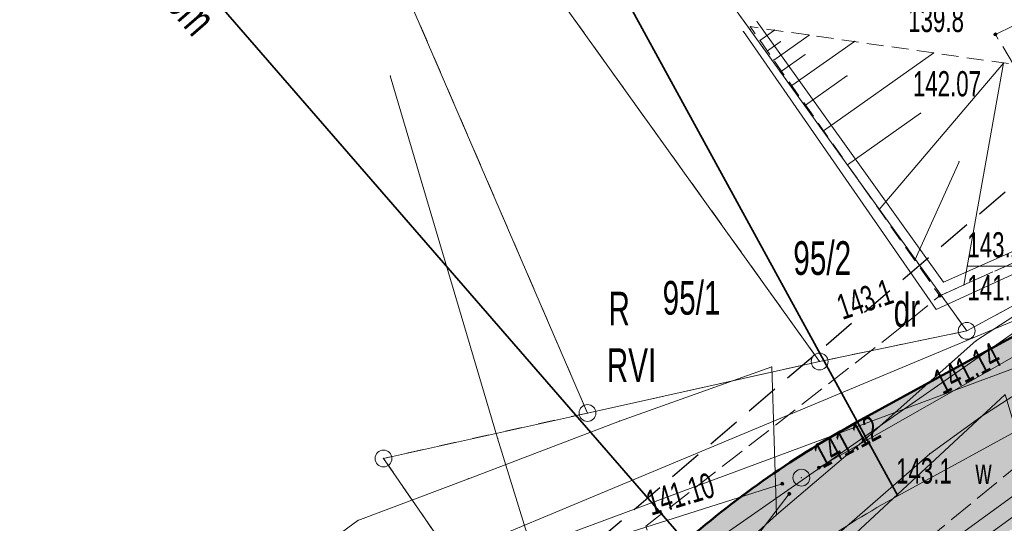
# Model space of a CAD drawing. Extents: x 6456700 to 6518119, y 5963420 to 5980059.
# Tile 157 of 256: x 6512351 to 6512381, y 5966121 to 5966136. Entities that reach past the tile are written whole.
import ezdxf
from ezdxf.enums import TextEntityAlignment as Align

# ---------------------------------------------------------------- set-up
doc = ezdxf.new("R2010")
doc.units = 0
doc.header["$MEASUREMENT"] = 0
for name, pattern in [('L_0_03', [1, 0.5, -0.5]), ('L_0_04', [1.5, 1, -0.5]), ('L_0_52', [1, 0.75, -0.25]), ('L_0_5A', [0.75, 0.5, -0.25])]:
    doc.linetypes.add(name, pattern=pattern)
doc.layers.get('0').update_dxf_attribs({"color": 2, "linetype": 'CONTINUOUS', "lineweight": 5})
for name, color, linetype, lineweight in [('000_Inne__niezydentyfikowane_', 7, 'CONTINUOUS', 18), ('18mm Kreska ciągła', 7, 'CONTINUOUS', 18), ('202_punkt_graniczny', 7, 'CONTINUOUS', 18), ('209_oznaczenie_konturu_klasyfikacyjnego', 96, 'CONTINUOUS', 18), ('210_oznaczenie_konturu_uzytku_gruntowego', 96, 'CONTINUOUS', 18), ('211_numer_dzialki_ewidencyjnej', 7, 'CONTINUOUS', 18), ('218_kontur_uzytku_gruntowego', 96, 'L_0_03', 18), ('219_dzialka_ewidencyjna', 7, 'CONTINUOUS', 18), ('35mm Ciągła', 7, 'CONTINUOUS', 35), ('50mm Kreska ciągła', 7, 'CONTINUOUS', 50), ('9mm Kreska ciągła', 252, 'CONTINUOUS', 9), ('jezdnia', 7, 'CONTINUOUS', 18), ('komora_podziemna_Atr17', 7, 'CONTINUOUS', 18), ('obszar_utwardzony', 7, 'CONTINUOUS', 18), ('pikieta_naturalna', 7, 'CONTINUOUS', 18), ('pikieta_naturalna_Atr2', 7, 'CONTINUOUS', 18), ('pikieta_sztuczna_Atr2', 7, 'CONTINUOUS', 18), ('przewod_elektroenergetyczny_niskiego_napiecia', 7, 'CONTINUOUS', 18), ('przewod_kanalizacyjny', 7, 'CONTINUOUS', 18), ('przewod_telekomunikacyjny_podziemny', 7, 'CONTINUOUS', 18), ('przewod_wodociagowy', 7, 'CONTINUOUS', 18), ('rzedna', 7, 'CONTINUOUS', 18), ('rzedna_Atr2', 7, 'CONTINUOUS', 18), ('rzedna_Atr3', 7, 'CONTINUOUS', 18), ('sciana_oporowa__linia_', 7, 'CONTINUOUS', 18), ('skarpa_nieumocniona', 7, 'CONTINUOUS', 18), ('studnia_kanalizacyjna', 7, 'CONTINUOUS', 18), ('Zakres', 7, 'CONTINUOUS', 18)]:
    doc.layers.add(name, color=color, linetype=linetype, lineweight=lineweight)
doc.styles.get("Standard").update_dxf_attribs({"font": 'txt', "width": 0.75})
doc.styles.add('Znaczniki', font='GOTHIC.TTF', dxfattribs={"width": 0.7})

# ---------------------------------------------------------------- blocks, each defined once
blk = doc.blocks.new('mdcp_nowa')
at = {"layer": 'pikieta_naturalna', "linetype": 'Continuous', "lineweight": 18}
for points in [[(6495111.68, 5982586.155, 1), (6495111.68, 5982586.245, 1)], [(6495110.03, 5982578.395, 1), (6495110.03, 5982578.485, 1)], [(6495107.77, 5982574.115, 1), (6495107.77, 5982574.205, 1)]]:
    blk.add_hatch(color=18, dxfattribs=at).paths.add_polyline_path(points)
at = {"layer": 'rzedna', "linetype": 'Continuous', "lineweight": 18}
for points in [[(6495106.44, 5982573.295, 1), (6495106.44, 5982573.385, 1)], [(6495105.35, 5982572.815, 1), (6495105.35, 5982572.905, 1)], [(6495105.56, 5982572.515, 1), (6495105.56, 5982572.605, 1)]]:
    blk.add_hatch(color=18, dxfattribs=at).paths.add_polyline_path(points)
at = {"layer": '000_Inne__niezydentyfikowane_', "linetype": 'Continuous', "lineweight": 18, "flags": 128}
for points in [[(6495104.69, 5982586.02), (6495105.12, 5982586.33)], [(6495104.91, 5982585.71), (6495105.29, 5982585.98)], [(6495105.1, 5982585.44), (6495106.15, 5982586.18)], [(6495105.64, 5982584.68), (6495107.5, 5982585.99)], [(6495105.33, 5982585.11), (6495106.03, 5982585.6)], [(6495106.58, 5982583.34), (6495109.85, 5982585.65)], [(6495108.23, 5982581), (6495111.92, 5982585.35)], [(6495110.74, 5982578.76), (6495111.92, 5982585.35)], [(6495106.04, 5982584.1), (6495107.27, 5982584.97)], [(6495107.29, 5982582.33), (6495109.46, 5982583.86)], [(6495109.29, 5982579.5), (6495110.6, 5982582.42)]]:
    blk.add_lwpolyline(points, dxfattribs=at)
at = {"layer": '000_Inne__niezydentyfikowane_'}
for p in [(6495105.12, 5982586.33), (6495104.69, 5982586.02), (6495105.29, 5982585.98), (6495106.15, 5982586.18), (6495107.5, 5982585.99), (6495104.91, 5982585.71), (6495105.1, 5982585.44), (6495106.03, 5982585.6), (6495109.85, 5982585.65), (6495105.33, 5982585.11), (6495111.92, 5982585.35), (6495111.92, 5982585.35), (6495107.27, 5982584.97), (6495105.64, 5982584.68), (6495106.04, 5982584.1), (6495109.46, 5982583.86), (6495106.58, 5982583.34), (6495107.29, 5982582.33), (6495110.6, 5982582.42), (6495108.23, 5982581), (6495109.29, 5982579.5), (6495110.74, 5982578.76)]:
    blk.add_point(p, dxfattribs=at)
at = {"layer": '202_punkt_graniczny', "color": 7, "linetype": 'Continuous', "lineweight": 18}
for centre in [(6495110.83, 5982577.4), (6495106.46, 5982576.49), (6495099.57, 5982574.96), (6495093.51, 5982573.61)]:
    blk.add_circle(centre, 0.25, dxfattribs=at)
at = {"layer": '202_punkt_graniczny'}
for p in [(6495110.83, 5982577.4), (6495106.46, 5982576.49), (6495099.57, 5982574.96), (6495093.51, 5982573.61)]:
    blk.add_point(p, dxfattribs=at)
at = {"layer": '218_kontur_uzytku_gruntowego', "lineweight": 18, "flags": 128}
for points in [[(6495110.83, 5982577.4), (6495090.68, 5982605.4)], [(6495106.46, 5982576.49), (6495087.47, 5982602.98)], [(6495087.47, 5982602.98), (6495099.57, 5982574.96)], [(6495110.83, 5982577.4), (6495125, 5982585.09)], [(6495106.46, 5982576.49), (6495110.83, 5982577.4)], [(6495099.57, 5982574.96), (6495106.46, 5982576.49)], [(6495099.57, 5982574.96), (6495093.51, 5982573.61)], [(6495093.51, 5982573.61), (6495095.61, 5982570.57)]]:
    blk.add_lwpolyline(points, dxfattribs=at)
at = {"layer": '218_kontur_uzytku_gruntowego'}
for p in [(6495110.83, 5982577.4), (6495110.83, 5982577.4), (6495110.83, 5982577.4), (6495110.83, 5982577.4), (6495110.83, 5982577.4), (6495110.83, 5982577.4), (6495106.46, 5982576.49), (6495106.46, 5982576.49), (6495106.46, 5982576.49), (6495106.46, 5982576.49), (6495106.46, 5982576.49), (6495106.46, 5982576.49), (6495099.57, 5982574.96), (6495099.57, 5982574.96), (6495099.57, 5982574.96), (6495099.57, 5982574.96), (6495093.51, 5982573.61), (6495093.51, 5982573.61)]:
    blk.add_point(p, dxfattribs=at)
at = {"layer": '219_dzialka_ewidencyjna', "color": 3, "linetype": 'Continuous', "lineweight": 18, "flags": 128}
for points in [[(6495110.83, 5982577.4), (6495090.68, 5982605.4)], [(6495106.46, 5982576.49), (6495087.47, 5982602.98)], [(6495087.47, 5982602.98), (6495099.57, 5982574.96)], [(6495110.83, 5982577.4), (6495125, 5982585.09)], [(6495106.46, 5982576.49), (6495110.83, 5982577.4)], [(6495106.46, 5982576.49), (6495099.57, 5982574.96)], [(6495093.51, 5982573.61), (6495099.57, 5982574.96)], [(6495093.51, 5982573.61), (6495095.61, 5982570.57)]]:
    blk.add_lwpolyline(points, dxfattribs=at)
at = {"layer": '219_dzialka_ewidencyjna', "color": 3}
for p in [(6495110.83, 5982577.4), (6495110.83, 5982577.4), (6495110.83, 5982577.4), (6495106.46, 5982576.49), (6495106.46, 5982576.49), (6495106.46, 5982576.49), (6495099.57, 5982574.96), (6495099.57, 5982574.96), (6495099.57, 5982574.96), (6495093.51, 5982573.61), (6495093.51, 5982573.61)]:
    blk.add_point(p, dxfattribs=at)
at = {"layer": 'jezdnia', "color": 7, "linetype": 'L_0_52', "lineweight": 18, "flags": 128}
blk.add_lwpolyline([(6495134.37, 5982583.3), (6495113.38, 5982574.25), (6495104.78, 5982567.21), (6495094.42, 5982556.42), (6495077.25, 5982527.64), (6495065.47, 5982509.01), (6495049.82, 5982491.48), (6495035, 5982466.78), (6495029.3, 5982456), (6495014.86, 5982429.39), (6495004.75, 5982409.18), (6494998.73, 5982397.06), (6494987.52, 5982373.63), (6494982.83, 5982364.72), (6494972.31, 5982345.03), (6494970.53, 5982342.23), (6494960.57, 5982327.01), (6494956.04, 5982320.35), (6494947.33, 5982304.72), (6494935.61, 5982281.93), (6494926.04, 5982257.99), (6494919.72, 5982242.45), (6494913.81, 5982225.8), (6494910.48, 5982216.25), (6494906.14, 5982216.99), (6494909.9, 5982227.31), (6494916.12, 5982243.16), (6494921.48, 5982258.77), (6494931.15, 5982282.69), (6494943.64, 5982306.31), (6494959.06, 5982330.89), (6494969.1, 5982347.08), (6494979.83, 5982365.44), (6494985.75, 5982378.98), (6494994.88, 5982398.03), (6495001.66, 5982410.76), (6495011.8, 5982430.8), (6495026, 5982457.23), (6495032.25, 5982468.97), (6495046.11, 5982493.71), (6495063.09, 5982514.09), (6495073.26, 5982529.52), (6495082.96, 5982547.05), (6495093.01, 5982560.56), (6495101.98, 5982569.59), (6495101.3, 5982571.6), (6495108.99, 5982577.59), (6495110.03, 5982578.44), (6495121.58, 5982583.64), (6495122.46, 5982584.02), (6495130.77, 5982587.79), (6495134.82, 5982589.62), (6495140.56, 5982589.08), (6495141.32, 5982585.54)], close=True, dxfattribs=at)
at = {"layer": 'jezdnia'}
for p in [(6495110.03, 5982578.44), (6495108.99, 5982577.59)]:
    blk.add_point(p, dxfattribs=at)
at = {"layer": 'obszar_utwardzony', "color": 7, "linetype": 'L_0_52', "lineweight": 18, "flags": 128}
blk.add_lwpolyline([(6495133.55, 5982595.55), (6495133.53, 5982592.47), (6495134.82, 5982589.62), (6495130.77, 5982587.79), (6495127.96, 5982588.23), (6495124.6, 5982589.94), (6495120.58, 5982587.7), (6495119.74, 5982587.22), (6495114.47, 5982584.54), (6495112.22, 5982585.31), (6495111.68, 5982586.2), (6495114.31, 5982587.48), (6495123.35, 5982592.28), (6495120.49, 5982597.71), (6495124.96, 5982599.91), (6495127.91, 5982601.47), (6495128.72, 5982601.89), (6495134.5, 5982598.32), (6495134.55, 5982597.34)], close=True, dxfattribs=at)
at = {"layer": 'obszar_utwardzony'}
blk.add_point((6495111.68, 5982586.2), dxfattribs=at)
at = {"layer": 'pikieta_naturalna', "color": 7, "linetype": 'Continuous', "lineweight": 18}
for centre in [(6495111.68, 5982586.2), (6495110.03, 5982578.44), (6495107.77, 5982574.16)]:
    blk.add_circle(centre, 0.045, dxfattribs=at)
at = {"layer": 'pikieta_naturalna'}
for p in [(6495111.68, 5982586.2), (6495110.03, 5982578.44), (6495107.77, 5982574.16)]:
    blk.add_point(p, dxfattribs=at)
at = {"layer": 'przewod_elektroenergetyczny_niskiego_napiecia', "color": 1, "linetype": 'Continuous', "lineweight": 18, "flags": 128}
blk.add_lwpolyline([(6495125.18, 5982586.38), (6495093.56, 5982564.34)], dxfattribs=at)
at = {"layer": 'przewod_kanalizacyjny', "color": 34, "linetype": 'Continuous', "lineweight": 18, "flags": 128}
for points in [[(6495170.45, 5982625.77), (6495156.12, 5982602.36), (6495141.15, 5982588.26), (6495113.72, 5982578.32), (6495092.68, 5982569.53), (6495045.09, 5982537.09), (6495021.25, 5982523.09), (6494993.35, 5982504.58), (6494979.31, 5982519.23), (6494973.67, 5982513.49)], [(6495113.45, 5982577.33), (6495106.44, 5982573.34)], [(6495093.61, 5982569.13), (6495105.35, 5982572.86)], [(6495087.83, 5982549.37), (6495105.56, 5982572.56)]]:
    blk.add_lwpolyline(points, dxfattribs=at)
at = {"layer": 'przewod_kanalizacyjny'}
for p in [(6495106.44, 5982573.34), (6495105.35, 5982572.86), (6495105.56, 5982572.56)]:
    blk.add_point(p, dxfattribs=at)
at = {"layer": 'przewod_telekomunikacyjny_podziemny', "color": 30, "linetype": 'Continuous', "lineweight": 18, "flags": 128}
for points in [[(6495153.57, 5982590.59), (6495143.73, 5982590.82), (6495140.96, 5982590.44), (6495136.36, 5982589.22), (6495125.43, 5982584.63), (6495118.68, 5982582.02), (6495111.1, 5982577.1), (6495107.64, 5982574.02), (6495105.18, 5982571.94), (6495102.39, 5982569.4), (6495095.78, 5982563.39), (6495093.47, 5982560.69), (6495087.22, 5982552.68), (6495083.79, 5982547.62), (6495074.92, 5982532.24)], [(6495153.57, 5982590.59), (6495149.14, 5982590.45), (6495146.08, 5982590.25), (6495137.25, 5982588.52), (6495132.01, 5982586.2), (6495123.45, 5982582.26), (6495120.04, 5982580.6), (6495115.99, 5982577.9), (6495111.25, 5982574.85), (6495109.73, 5982573.75), (6495105.03, 5982569.65), (6495099.27, 5982564.71), (6495094.68, 5982561.57), (6495093.47, 5982560.69), (6495089.6, 5982556.27), (6495092.03, 5982554.5), (6495087.91, 5982546.77), (6495085.02, 5982541.49), (6495079.35, 5982530.1)], [(6495105.18, 5982571.94), (6495105.04, 5982576.33), (6495100.52, 5982574.72), (6495096.03, 5982573.01), (6495092.75, 5982571.77), (6495092.12, 5982571.3), (6495087.4, 5982567.74), (6495083.98, 5982565.09), (6495075.29, 5982558.37), (6495068.99, 5982553.44)]]:
    blk.add_lwpolyline(points, dxfattribs=at)
at = {"layer": 'przewod_telekomunikacyjny_podziemny'}
for p in [(6495111.1, 5982577.1), (6495105.04, 5982576.33), (6495100.52, 5982574.72), (6495111.25, 5982574.85), (6495107.64, 5982574.02), (6495109.73, 5982573.75), (6495096.03, 5982573.01), (6495105.18, 5982571.94), (6495105.18, 5982571.94), (6495092.75, 5982571.77)]:
    blk.add_point(p, dxfattribs=at)
at = {"layer": 'przewod_wodociagowy', "color": 5, "linetype": 'Continuous', "lineweight": 18, "flags": 128}
for points in [[(6495093.71, 5982584.97), (6495096.9, 5982574.21), (6495102.81, 5982555.08)], [(6495116.02, 5982578.24), (6495114.38, 5982577.08), (6495098.43, 5982571.16), (6495040.66, 5982535.36), (6495020.87, 5982523.47), (6494994.8, 5982504.94), (6494980.71, 5982518.34), (6494972.25, 5982527.55), (6494970.833, 5982529.104)], [(6495020.19, 5982442.47), (6495036.31, 5982469.42), (6495048.81, 5982492.2), (6495052.33, 5982497.45), (6495061.45, 5982507.99), (6495071.18, 5982518.02), (6495077.82, 5982531.27), (6495096.46, 5982561.11), (6495111.97, 5982575.51), (6495112.4, 5982574.08), (6495113.01, 5982573.49)]]:
    blk.add_lwpolyline(points, dxfattribs=at)
at = {"layer": 'przewod_wodociagowy'}
for p in [(6495093.71, 5982584.97), (6495096.9, 5982574.21)]:
    blk.add_point(p, dxfattribs=at)
at = {"layer": 'rzedna', "color": 7, "linetype": 'Continuous', "lineweight": 18}
for centre in [(6495106.44, 5982573.34), (6495105.35, 5982572.86), (6495105.56, 5982572.56)]:
    blk.add_circle(centre, 0.045, dxfattribs=at)
at = {"layer": 'rzedna'}
for p in [(6495106.44, 5982573.34), (6495105.35, 5982572.86), (6495105.56, 5982572.56)]:
    blk.add_point(p, dxfattribs=at)
at = {"layer": 'rzedna_Atr2', "color": 7, "linetype": 'Continuous', "lineweight": 18, "flags": 128}
blk.add_lwpolyline([(6495116.02, 5982578.24), (6495113.44, 5982579.32), (6495110.847, 5982579.32)], dxfattribs=at)
at = {"layer": 'rzedna_Atr2'}
blk.add_point((6495110.847, 5982579.32), dxfattribs=at)
at = {"layer": 'sciana_oporowa__linia_', "color": 7, "linetype": 'Continuous', "lineweight": 18, "flags": 128}
for points in [[(6495104.604, 5982586.574), (6495110.141, 5982578.845), (6495121.477, 5982583.868)], [(6495104.196, 5982586.286), (6495109.919, 5982578.035), (6495121.683, 5982583.412)], [(6495107.376, 5982557.592), (6495105.176, 5982559.511), (6495104.789, 5982559.842), (6495101.89, 5982564.064), (6495106.028, 5982568.012), (6495114.335, 5982574.041), (6495119.768, 5982577.078)], [(6495107.704, 5982557.968), (6495105.504, 5982559.889), (6495105.171, 5982560.178), (6495102.73, 5982563.976), (6495106.352, 5982567.628), (6495114.605, 5982573.619), (6495120.012, 5982576.642)]]:
    blk.add_lwpolyline(points, dxfattribs=at)
at = {"layer": 'sciana_oporowa__linia_'}
for p in [(6495104.604, 5982586.574), (6495104.196, 5982586.286), (6495110.141, 5982578.845), (6495109.919, 5982578.035)]:
    blk.add_point(p, dxfattribs=at)
at = {"layer": 'skarpa_nieumocniona', "color": 7, "linetype": 'L_0_5A', "lineweight": 18, "flags": 128}
blk.add_lwpolyline([(6495112.22, 5982585.31), (6495114.47, 5982584.54), (6495119.74, 5982587.22), (6495121.58, 5982583.64), (6495110.03, 5982578.44), (6495104.4, 5982586.43)], close=True, dxfattribs=at)
at = {"layer": 'skarpa_nieumocniona'}
for p in [(6495104.4, 5982586.43), (6495104.4, 5982586.43), (6495110.03, 5982578.44), (6495110.03, 5982578.44)]:
    blk.add_point(p, dxfattribs=at)
at = {"layer": 'studnia_kanalizacyjna', "color": 34, "linetype": 'Continuous', "lineweight": 13}
blk.add_circle((6495105.92, 5982573.04), 0.25, dxfattribs=at)
at = {"layer": 'studnia_kanalizacyjna'}
blk.add_point((6495105.92, 5982573.04), dxfattribs=at)
at = {"layer": 'Zakres', "linetype": 'L_0_04', "lineweight": 25, "flags": 128}
blk.add_lwpolyline([(6495113.77, 5985050.22), (6495121.12, 5984877.07), (6495125.76, 5984757.87), (6495129.89, 5984649.81), (6495141.08, 5984611.3), (6495145.77, 5984544.53), (6495147.36, 5984487.27), (6495157.22, 5984392.07), (6495162.95, 5984387.45), (6495180.24, 5984384.16), (6495229.5, 5984386.61), (6495251.65, 5984373.41), (6495258.77, 5984357.12), (6495255.44, 5984330.44), (6495250.77, 5984304.39), (6495252.21, 5984282.78), (6495255.46, 5984256.45), (6495254.94, 5984238.25), (6495266.4, 5984211), (6495277.24, 5984182.33), (6495294.2, 5984133.19), (6495300.94, 5984095.37), (6495313.24, 5984037.69), (6495317.44, 5983978.18), (6495300.35, 5983922.18), (6495282.35, 5983883.38), (6495266.21, 5983862.23), (6495242.03, 5983839.67), (6495211.11, 5983816.86), (6495158.26, 5983772.66), (6495130.6, 5983651.16), (6495116.31, 5983543.43), (6495129.51, 5983346.73), (6495134.58, 5983264.71), (6495139.64, 5983186.97), (6495193.25, 5983077.94), (6495199.2, 5983041.97), (6495206.23, 5983026), (6495208.96, 5983004.88), (6495202.27, 5982979.48), (6495202.42, 5982950.13), (6495209.35, 5982897.38), (6495215.97, 5982850.34), (6495228.6, 5982809.97), (6495226.85, 5982778.82), (6495225.04, 5982750.56), (6495220.26, 5982723.37), (6495226.54, 5982679.97), (6495206.06, 5982669.48), (6495192.68, 5982657.71), (6495184.57, 5982648.65), (6495174.78, 5982624.58), (6495164.23, 5982604.61), (6495150.7, 5982588.3), (6495137.69, 5982582.43), (6495118.26, 5982573.75), (6495100.35, 5982558.42), (6495090.36, 5982544.99), (6495075.87, 5982519.06), (6495060.83, 5982499.68), (6495049.41, 5982485.49), (6495035.07, 5982459.7), (6495006.7, 5982406.64), (6494980.89, 5982351.84), (6494944.35, 5982293.29), (6494925.72, 5982250.11), (6494905.2, 5982190.37), (6494898.43, 5982153.5), (6494879.51, 5982063.89), (6494864.14, 5981992.66), (6494816.93, 5981768.61), (6494777.79, 5981577.7), (6494739.84, 5981394.72), (6494718.65, 5981297.89), (6494716.45, 5981237.31), (6494738.62, 5981208.21), (6494776.48, 5981173.06), (6494817.16, 5981137.44), (6494847.63, 5981109.8), (6494877.39, 5981077.08), (6494912.75, 5981030.55), (6494916.06, 5981014.71), (6494903.86, 5980957.01), (6494916.13, 5980953.51), (6494892.32, 5980927.59), (6494850.7, 5980858.8), (6494806.81, 5980779.89), (6494785.1, 5980753.49), (6494715.22, 5980723.29), (6494679.96, 5980686.78), (6494651.35, 5980651.29), (6494549.14, 5980683.24), (6494511.84, 5980659.66), (6494443.61, 5980630.33), (6494428.78, 5980598.6), (6494431.58, 5980579.46), (6494420.56, 5980549.76), (6494416.45, 5980528.2), (6494403.86, 5980507.16), (6494388.89, 5980482.96), (6494365.32, 5980407.99), (6494335.67, 5980315.15), (6494332.29, 5980297.41), (6494335.1, 5980278.18), (6494347.25, 5980254.84), (6494336.79, 5980250.09), (6494300.04, 5980271.34), (6494320.8, 5980301.43), (6494336.81, 5980349.17), (6494344.85, 5980380.92), (6494360.85, 5980437.13), (6494374.18, 5980476.38), (6494386.14, 5980498.84), (6494403.02, 5980528.52), (6494411.33, 5980563.19), (6494420.84, 5980586.25), (6494420.25, 5980601.11), (6494434.95, 5980635.94), (6494446.75, 5980644.99), (6494465.77, 5980647.27), (6494513.02, 5980669.46), (6494507.85, 5980679.68), (6494547.89, 5980705.83), (6494570.06, 5980691.34), (6494636.17, 5980669.05), (6494706.14, 5980756.86), (6494742.78, 5980772.58), (6494798.53, 5980814.27), (6494826.12, 5980867.97), (6494849.57, 5980908.6), (6494845.35, 5980942.01), (6494853.94, 5980970.83), (6494891.08, 5980960.54), (6494890.11, 5980965.73), (6494903.94, 5981025.69), (6494869.98, 5981070.3), (6494770.97, 5981160.58), (6494728.18, 5981200.64), (6494706.13, 5981229.56), (6494707.94, 5981299.75), (6494728.84, 5981398.1), (6494767.06, 5981580.19), (6494806.17, 5981770.55), (6494854.36, 5981994.76), (6494869.73, 5982065.97), (6494888.61, 5982155.44), (6494891.67, 5982173.95), (6494895.82, 5982197.45), (6494916.38, 5982253.72), (6494935.47, 5982297.95), (6494954.97, 5982331.67), (6494972.09, 5982356.64), (6494997.76, 5982411.14), (6495026.29, 5982464.48), (6495041.09, 5982491.09), (6495052.99, 5982505.88), (6495067.51, 5982524.6), (6495081.94, 5982550.43), (6495092.99, 5982565.28), (6495112.86, 5982582.29), (6495133.59, 5982591.55), (6495144.48, 5982596.46), (6495155.87, 5982610.19), (6495165.7, 5982628.8), (6495175.96, 5982654.03), (6495185.62, 5982664.83), (6495200.4, 5982677.82), (6495212.49, 5982688.04), (6495209.64, 5982723.43), (6495215.22, 5982750.57), (6495216.87, 5982779.54), (6495218.31, 5982809.31), (6495206.86, 5982847.92), (6495199.44, 5982894.74), (6495192.11, 5982948.71), (6495190.16, 5982979.24), (6495183.47, 5983075.16), (6495129.79, 5983184.34), (6495124.6, 5983264.07), (6495119.53, 5983346.09), (6495106.27, 5983543.75), (6495120.74, 5983652.9), (6495148.75, 5983779.42), (6495204.15, 5983826.04), (6495273.41, 5983889.36), (6495288.53, 5983927.42), (6495300.83, 5983964.69), (6495303.91, 5983980.14), (6495301.32, 5984039.55), (6495291.1, 5984093.63), (6495284.5, 5984130.67), (6495267.84, 5984178.93), (6495257.12, 5984207.3), (6495244.96, 5984236.19), (6495244.79, 5984255.42), (6495242.25, 5984281.97), (6495240.71, 5984304.95), (6495245.55, 5984331.94), (6495248.51, 5984355.64), (6495243.77, 5984366.47), (6495226.98, 5984376.47), (6495179.54, 5984374.12), (6495158.61, 5984378.09), (6495147.7, 5984386.91), (6495137.38, 5984486.61), (6495135.78, 5984544.04), (6495131.18, 5984609.54), (6495119.95, 5984648.2), (6495115.76, 5984757.49), (6495111.12, 5984876.67), (6495103.73, 5985050.93), (6495109.36, 5985081.73), (6495120.41, 5985085.88)], close=True, dxfattribs=at)
at = {"layer": '209_oznaczenie_konturu_klasyfikacyjnego', "lineweight": 20, "width": 0.66}
blk.add_text('RVI', height=1, dxfattribs=at).set_placement((6495100.14, 5982576.88), align=Align.TOP_LEFT)
at = {"layer": '210_oznaczenie_konturu_uzytku_gruntowego', "lineweight": 20, "width": 0.66}
for s, p in [('R', (6495100.19, 5982578.56)), ('dr', (6495108.66, 5982578.52))]:
    blk.add_text(s, height=1, dxfattribs=at).set_placement(p, align=Align.TOP_LEFT)
at = {"layer": '211_numer_dzialki_ewidencyjnej', "color": 7, "lineweight": 20, "width": 0.66}
for s, p in [('95/2', (6495105.68, 5982580.06)), ('95/1', (6495101.8, 5982578.88))]:
    blk.add_text(s, height=1, dxfattribs=at).set_placement(p, align=Align.TOP_LEFT)
at = {"layer": 'komora_podziemna_Atr17', "color": 7, "lineweight": 15, "width": 0.66}
blk.add_text('w', height=0.75, dxfattribs=at).set_placement((6495111.089, 5982573.6), align=Align.TOP_LEFT)
at = {"layer": 'pikieta_naturalna_Atr2', "color": 7, "lineweight": 15, "width": 0.66}
for s, p in [('139.8', (6495109.09, 5982587.02)), ('143.1', (6495108.731, 5982573.615))]:
    blk.add_text(s, height=0.75, dxfattribs=at).set_placement(p, align=Align.TOP_LEFT)
blk.add_text('143.1', height=0.75, rotation=18.5, dxfattribs=at).set_placement((6495106.901, 5982578.431), align=Align.TOP_LEFT)
at = {"layer": 'pikieta_sztuczna_Atr2', "color": 7, "lineweight": 15, "width": 0.66}
blk.add_text('142.07', height=0.75, dxfattribs=at).set_placement((6495109.23, 5982585.11), align=Align.TOP_LEFT)
at = {"layer": 'rzedna_Atr2', "color": 7, "lineweight": 15, "width": 0.66}
blk.add_text('143.21', height=0.75, dxfattribs=at).set_placement((6495110.847, 5982580.328), align=Align.TOP_LEFT)
for s, rotation, p in [('141.14', 27.2, (6495109.767, 5982576.157)), ('141.12', 28.2, (6495106.195, 5982573.961)), ('141.10', 16.6, (6495101.245, 5982572.629))]:
    blk.add_text(s, height=0.75, rotation=rotation, dxfattribs=at).set_placement(p, align=Align.TOP_LEFT)
at = {"layer": 'rzedna_Atr3', "color": 7, "lineweight": 15, "width": 0.66}
blk.add_text('141.60', height=0.75, dxfattribs=at).set_placement((6495110.847, 5982579.053), align=Align.TOP_LEFT)

msp = doc.modelspace()

# ---------------------------------------------------------------- block references
at = {"linetype": 'ByBlock'}
msp.add_blockref('mdcp_nowa', (17268.786, -16450.998), dxfattribs=at)

# ---------------------------------------------------------------- next in the draw order: hatches: boundary and pattern name
at = {"layer": '9mm Kreska ciągła'}
h = msp.add_hatch(dxfattribs=at)
h.set_pattern_fill('SAND_AND_LIME', color=4, scale=0.1)
h.set_pattern_definition([(37.5, (6512163.41104, 5965706.02106), (-0.006803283, 0.208096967), [0, -0.16416, 0, -0.1836, 0, -0.1755]), (7.5, (6512163.41104, 5965706.02106), (0.19113588, 0.30479178), [0, -0.08856, 0, -0.14796, 0, -0.0567]), (-32.5, (6512163.2782, 5965706.02106), (0.33632732, 0.00061118), [0, -0.054, 0, -0.1944, 0, -0.2538]), (-42.5, (6512163.2782, 5965706.02106), (0.32466167, 0.09478896), [0, -0.027, 0, -0.12744, 0, -0.1458])])
edge = h.paths.add_edge_path()
edge.add_line((6512494.454, 5966351.121), (6512492.815, 5966327.914))
edge.add_arc((6512641.445, 5966317.419), 149, 175.96099, 178.25385)
edge.add_line((6512492.514, 5966321.96), (6512491.933, 5966302.891))
edge.add_arc((6512440.957, 5966304.445), 51, 348.133, 358.2538, ccw=False)
edge.add_line((6512490.867, 5966293.957), (6512486.741, 5966274.321))
edge.add_arc((6512500.441, 5966271.442), 14, 168.133, 189.6608)
edge.add_line((6512486.64, 5966269.093), (6512490.395, 5966247.035))
edge.add_line((6512490.395, 5966247.035), (6512490.607, 5966245.791))
edge.add_arc((6512474.833, 5966243.106), 16, 357.4133, 369.6608, ccw=False)
edge.add_line((6512490.817, 5966242.384), (6512490.724, 5966240.322))
edge.add_arc((6512474.74, 5966241.044), 16, 304.6947, 357.4133, ccw=False)
edge.add_line((6512483.848, 5966227.889), (6512479.157, 5966224.642))
edge.add_arc((6512563.968, 5966102.134), 149, 124.69475, 128.17467)
edge.add_line((6512471.877, 5966219.268), (6512459.798, 5966209.771))
edge.add_arc((6512468.451, 5966198.766), 14, 128.1747, 146.5283)
edge.add_line((6512456.773, 5966206.487), (6512454.137, 5966202.499))
edge.add_arc((6512536.718, 5966147.898), 99, 146.52826, 150.19331)
edge.add_line((6512450.815, 5966197.109), (6512447.264, 5966190.909))
edge.add_arc((6512533.167, 5966141.699), 99, 150.19331, 155.56334)
edge.add_line((6512443.035, 5966182.654), (6512432.867, 5966160.275))
edge.add_arc((6512409.196, 5966171.031), 26, 321.1758, 335.5633, ccw=False)
edge.add_line((6512429.452, 5966154.731), (6512421.621, 5966145))
edge.add_arc((6512409.156, 5966155.031), 16, 309.5931, 321.1758, ccw=False)
edge.add_line((6512419.353, 5966142.701), (6512410.592, 5966135.455))
edge.add_arc((6512400.395, 5966147.785), 16, 291.7201, 309.5931, ccw=False)
edge.add_line((6512406.316, 5966132.921), (6512399.28, 5966130.118))
edge.add_arc((6512417.414, 5966084.597), 49, 111.7201, 118.6787)
edge.add_line((6512393.899, 5966127.586), (6512378.766, 5966119.308))
edge.add_arc((6512390.283, 5966098.252), 24, 118.6787, 130.9764)
edge.add_line((6512374.545, 5966116.372), (6512369.458, 5966111.954))
edge.add_arc((6512385.196, 5966093.834), 24, 130.9764, 144.2474)
edge.add_line((6512365.719, 5966107.857), (6512360.498, 5966100.604))
edge.add_arc((6512392.148, 5966077.817), 39, 144.2474, 151.7186)
edge.add_line((6512357.804, 5966096.296), (6512346.179, 5966074.69))
edge.add_arc((6512310.073, 5966094.116), 41, 323.54, 331.7186, ccw=False)
edge.add_line((6512343.048, 5966069.751), (6512332.977, 5966056.12))
edge.add_arc((6512291.959, 5966086.427), 51, 314.8687, 323.54, ccw=False)
edge.add_line((6512327.939, 5966050.283), (6512325.436, 5966047.791))
edge.add_arc((6512381.169, 5965991.802), 79, 134.86874, 142.03498)
edge.add_line((6512318.887, 5966040.401), (6512317.812, 5966039.024))
edge.add_arc((6512348.559, 5966015.032), 39, 142.035, 151.9019)
edge.add_line((6512314.155, 5966033.4), (6512307.014, 5966020.024))
edge.add_arc((6512085.596, 5966138.241), 251, 330.1315, 331.90193, ccw=False)
edge.add_line((6512303.256, 5966013.24), (6512293.172, 5965995.681))
edge.add_arc((6512509.097, 5965871.676), 249, 150.1315, 153.31422)
edge.add_line((6512286.62, 5965983.501), (6512270.802, 5965952.031))
edge.add_arc((6512493.279, 5965840.205), 249, 153.31422, 155.41165)
edge.add_line((6512266.858, 5965943.813), (6512249.846, 5965906.636))
edge.add_arc((6512203.471, 5965927.857), 51, 325.4005, 335.4117, ccw=False)
edge.add_line((6512245.451, 5965898.897), (6512232.463, 5965880.07))
edge.add_arc((6512313.954, 5965823.854), 99, 145.40047, 150.15364)
edge.add_line((6512228.085, 5965873.124), (6512213.877, 5965848.362))
edge.add_arc((6512299.746, 5965799.092), 99, 150.15364, 156.12969)
edge.add_line((6512209.214, 5965839.154), (6512198.858, 5965815.752))
edge.add_arc((6512518.006, 5965674.523), 349, 156.12969, 156.8073)
edge.add_line((6512197.211, 5965811.968), (6512194.929, 5965806.643))
edge.add_arc((6512331.888, 5965747.963), 149, 156.8073, 160.58951)
edge.add_line((6512191.357, 5965797.481), (6512178.615, 5965761.319))
edge.add_arc((6511941.881, 5965844.735), 251, 339.22463, 340.58951, ccw=False)
edge.add_line((6512176.561, 5965755.704), (6512169.456, 5965736.976))
edge.add_arc((6512195.168, 5965727.222), 27.5, 159.2246, 216.7393)
edge.add_line((6512173.13, 5965710.772), (6512174.444, 5965709.012))
edge.add_line((6512174.444, 5965709.012), (6512170.437, 5965706.021))
edge.add_line((6512170.437, 5965706.021), (6512164.212, 5965719.71))
edge.add_arc((6512161.212, 5965719.741), 3, 359.4073, 370.8714)
edge.add_arc((6512205.039, 5965728.159), 41.628, 165.2606, 190.8714, ccw=False)
edge.add_line((6512164.781, 5965738.75), (6512171.886, 5965757.477))
edge.add_arc((6511941.881, 5965844.735), 246, 339.22463, 340.58951)
edge.add_line((6512173.899, 5965762.981), (6512186.641, 5965799.143))
edge.add_arc((6512331.888, 5965747.963), 154, 156.8073, 160.58951, ccw=False)
edge.add_line((6512190.333, 5965808.612), (6512192.615, 5965813.937))
edge.add_arc((6512518.006, 5965674.523), 354, 156.12969, 156.8073, ccw=False)
edge.add_line((6512194.286, 5965817.775), (6512204.642, 5965841.178))
edge.add_arc((6512299.746, 5965799.092), 104, 150.15364, 156.12969, ccw=False)
edge.add_line((6512209.541, 5965850.851), (6512223.749, 5965875.613))
edge.add_arc((6512313.954, 5965823.854), 104, 145.40047, 150.15364, ccw=False)
edge.add_line((6512228.348, 5965882.91), (6512241.335, 5965901.737))
edge.add_arc((6512203.471, 5965927.857), 46, 325.4005, 335.4117)
edge.add_line((6512245.3, 5965908.717), (6512262.312, 5965945.894))
edge.add_arc((6512493.279, 5965840.205), 254, 153.31422, 155.41165, ccw=False)
edge.add_line((6512266.334, 5965954.276), (6512282.153, 5965985.747))
edge.add_arc((6512509.097, 5965871.676), 254, 150.1315, 153.31422, ccw=False)
edge.add_line((6512288.836, 5965998.171), (6512298.92, 5966015.73))
edge.add_arc((6512085.596, 5966138.241), 246, 330.1315, 331.90193)
edge.add_line((6512302.603, 5966022.379), (6512309.745, 5966035.755))
edge.add_arc((6512348.559, 5966015.032), 44, 142.035, 151.9019, ccw=False)
edge.add_line((6512313.87, 5966042.1), (6512314.945, 5966043.477))
edge.add_arc((6512381.169, 5965991.802), 84, 134.86874, 142.03498, ccw=False)
edge.add_line((6512321.909, 5966051.335), (6512324.411, 5966053.826))
edge.add_arc((6512291.959, 5966086.427), 46, 314.8687, 323.54)
edge.add_line((6512328.955, 5966059.091), (6512339.027, 5966072.722))
edge.add_arc((6512310.073, 5966094.116), 36, 323.54, 331.7186)
edge.add_line((6512341.776, 5966077.059), (6512353.4, 5966098.665))
edge.add_arc((6512392.148, 5966077.817), 44, 144.2474, 151.7186, ccw=False)
edge.add_line((6512356.44, 5966103.526), (6512361.662, 5966110.778))
edge.add_arc((6512385.196, 5966093.834), 29, 130.9764, 144.2474, ccw=False)
edge.add_line((6512366.18, 5966115.728), (6512371.267, 5966120.147))
edge.add_arc((6512390.283, 5966098.252), 29, 118.6787, 130.9764, ccw=False)
edge.add_line((6512376.366, 5966123.695), (6512391.499, 5966131.972))
edge.add_arc((6512417.414, 5966084.597), 54, 111.7201, 118.6787, ccw=False)
edge.add_line((6512397.43, 5966134.763), (6512404.466, 5966137.566))
edge.add_arc((6512400.395, 5966147.785), 11, 291.7201, 309.5931)
edge.add_line((6512407.405, 5966139.308), (6512409.544, 5966141.077))
edge.add_line((6512409.544, 5966141.077), (6512412.36, 5966140.811))
edge.add_line((6512412.36, 5966140.811), (6512417.441, 5966145.013))
edge.add_arc((6512409.156, 5966155.031), 13, 309.5931, 321.1758)
edge.add_line((6512419.284, 5966146.881), (6512427.115, 5966156.612))
edge.add_arc((6512409.196, 5966171.031), 23, 321.1758, 335.5633)
edge.add_line((6512430.135, 5966161.516), (6512434.645, 5966171.44))
edge.add_line((6512434.645, 5966171.44), (6512440.928, 5966185.268))
edge.add_line((6512440.928, 5966185.268), (6512439.963, 5966187.841))
edge.add_arc((6512668.213, 5966069.673), 257.025, 151.22581, 152.62894, ccw=False)
edge.add_line((6512442.925, 5966193.394), (6512446.477, 5966199.594))
edge.add_arc((6512536.718, 5966147.898), 104, 146.52826, 150.19331, ccw=False)
edge.add_line((6512449.966, 5966205.257), (6512452.602, 5966209.244))
edge.add_arc((6512468.451, 5966198.766), 19, 128.1747, 146.5283, ccw=False)
edge.add_line((6512456.708, 5966213.702), (6512468.787, 5966223.198))
edge.add_arc((6512563.968, 5966102.134), 154, 124.69475, 128.17467, ccw=False)
edge.add_line((6512476.311, 5966228.753), (6512481.002, 5966232))
edge.add_arc((6512474.74, 5966241.044), 11, 304.6947, 357.4133)
edge.add_line((6512485.729, 5966240.548), (6512485.822, 5966242.609))
edge.add_arc((6512474.833, 5966243.106), 11, 357.4133, 369.6608)
edge.add_line((6512485.677, 5966244.952), (6512485.4, 5966246.584))
edge.add_line((6512485.4, 5966246.584), (6512485.465, 5966247.035))
edge.add_line((6512485.465, 5966247.035), (6512481.305, 5966271.715))
edge.add_line((6512481.305, 5966271.715), (6512486.925, 5966298.805))
edge.add_line((6512486.925, 5966298.805), (6512487.695, 5966325.335))
edge.add_line((6512487.695, 5966325.335), (6512488.895, 5966340.485))
edge.add_line((6512488.895, 5966340.485), (6512488.714, 5966340.814))
edge.add_line((6512488.714, 5966340.814), (6512489.699, 5966354.77))
edge.add_line((6512489.699, 5966354.77), (6512494.454, 5966351.121))

# ---------------------------------------------------------------- next in the draw order: linework, layer by layer
at = {"layer": '18mm Kreska ciągła', "color": 4, "ltscale": 0.1}
msp.add_lwpolyline([(6512405.391, 5966135.243), (6512398.355, 5966132.441, 0.030372), (6512392.699, 5966129.779), (6512377.566, 5966121.502, 0.053711), (6512372.906, 5966118.259), (6512367.819, 5966113.841, 0.05797), (6512363.69, 5966109.318), (6512358.469, 5966102.065, 0.032611), (6512355.602, 5966097.48), (6512343.978, 5966075.874, -0.035701), (6512341.038, 5966071.237), (6512330.966, 5966057.606, -0.037854), (6512326.175, 5966052.054), (6512323.672, 5966049.563, 0.031279), (6512316.916, 5966041.939), (6512315.841, 5966040.562, 0.043079), (6512311.95, 5966034.577), (6512304.809, 5966021.202, -0.007725), (6512301.088, 5966014.485), (6512291.004, 5965996.926, 0.013888), (6512284.386, 5965984.624), (6512268.568, 5965953.153, 0.009152), (6512264.585, 5965944.854)], format="xyb", dxfattribs=at)
at = {"layer": '35mm Ciągła'}
for p, q in [((6512377.566, 5966121.502), (6512363.169, 5966147.821)), ((6512372.906, 5966118.259), (6512353.233, 5966140.908))]:
    msp.add_line(p, q, dxfattribs=at)
at = {"layer": '50mm Kreska ciągła', "color": 5, "ltscale": 0.1}
msp.add_lwpolyline([(6512262.312, 5965945.894, -0.009152), (6512266.334, 5965954.276), (6512282.153, 5965985.747, -0.013888), (6512288.836, 5965998.171), (6512298.92, 5966015.73, 0.007725), (6512302.603, 5966022.379), (6512309.745, 5966035.755, -0.043079), (6512313.87, 5966042.1), (6512314.945, 5966043.477, -0.031279), (6512321.909, 5966051.335), (6512324.411, 5966053.826, 0.037854), (6512328.955, 5966059.091), (6512339.027, 5966072.722, 0.035701), (6512341.776, 5966077.059), (6512353.4, 5966098.665, -0.032611), (6512356.44, 5966103.526), (6512361.662, 5966110.778, -0.05797), (6512366.18, 5966115.728), (6512371.267, 5966120.147, -0.053711), (6512376.366, 5966123.695), (6512391.499, 5966131.972, -0.030372), (6512397.43, 5966134.763), (6512404.466, 5966137.566, 0.078144)], format="xyb", dxfattribs=at)

# ---------------------------------------------------------------- next in the draw order: texts
at = {"layer": '18mm Kreska ciągła', "insert": (6512353.233, 5966140.908), "char_height": 1, "attachment_point": 4, "rotation": 310.9789, "style": 'Znaczniki'}
msp.add_mtext('+ 467,58 m\\PPŁK R= 26,50m', dxfattribs=at)

doc.saveas('drawing.dxf')
